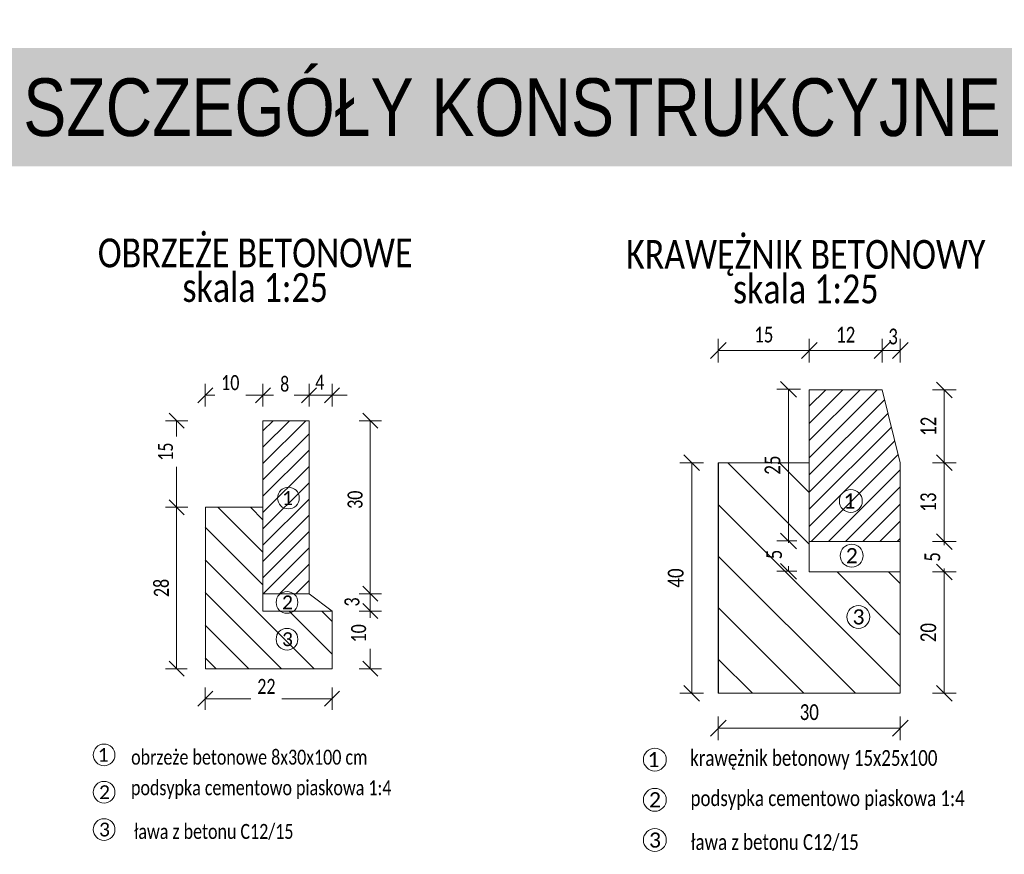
# Model space of a CAD drawing. Header units: metres. Extents: x 6585926 to 6586024.5, y 5545426.7 to 5545440.6.
# Tile 4 of 7: x 6585950.3 to 6585953.7, y 5545428.3 to 5545431.1. Entities that reach past the tile are written whole.
import ezdxf
from ezdxf.enums import TextEntityAlignment as Align

# ---------------------------------------------------------------- set-up
doc = ezdxf.new("R2010")
doc.units = ezdxf.units.M
doc.header["$MEASUREMENT"] = 0
doc.layers.get('Defpoints').update_dxf_attribs({"lineweight": 0})
for name, color, linetype, lineweight in [('A_ELEMENTY_ULIC', 7, 'Continuous', 13), ('A_OPISY', 7, 'Continuous', 0), ('A_OPISY_ELEMENTÓW_ULIC', 7, 'Continuous', 0), ('A_SZRAF', 252, 'Continuous', 0), ('A_WYMIARY NA SZCZEGÓŁACH', 7, 'Continuous', 0), ('D_PN_opisy', 7, 'Continuous', 0), ('D_wymiary', 7, 'Continuous', 30)]:
    doc.layers.add(name, color=color, linetype=linetype, lineweight=lineweight)
doc.styles.add('00_Opisy - wymiarowanie1-500', font='ARIALN.TTF', dxfattribs={"width": 0.8, "height": 0.1})
doc.styles.add('Przekroje Opisy_0', font='calibril.ttf', dxfattribs={"width": 0.769231})
doc.styles.add('Style-Calibri', font='calibri.ttf')
doc.styles.add('Style-Calibri Light', font='calibril.ttf')
doc.styles.add('Style-SIMPLEX8', font='calibril.ttf')
doc.dimstyles.new('Przekroje (1 50)', dxfattribs={"dimtxt": 0.13, "dimasz": 0.13, "dimexe": 0.0975, "dimexo": 0.0625, "dimgap": 0.065, "dimtad": 1, "dimzin": 0, "dimdsep": 46, "dimtxsty": 'Przekroje Opisy_0', "dimblk": 'OBLIQUE', "dimcen": 0, "dimclrd": 256, "dimclre": 256, "dimadec": 0, "dimazin": 0, "dimtfac": 1, "dimtmove": 1, "dimatfit": 3, "dimfxl": 0.0975, "dimfxlon": 1, "dimtolj": 1, "dimtzin": 0, "dimlwd": 0, "dimlwe": 0, "dimarcsym": 0})

# ---------------------------------------------------------------- blocks, each defined once
blk = doc.blocks.new('*U138')
at = {"layer": 'A_ELEMENTY_ULIC'}
for p, q in [((0, 0.09), (0.1, 0.09)), ((0.1, 0.09), (0.1, -0.19)), ((-0.08, -0.06), (-0.12, -0.09)), ((0, -0.06), (0, -0.09)), ((-0.12, -0.09), (0, -0.09)), ((-0.12, -0.09), (-0.12, -0.19)), ((-0.12, -0.19), (0.1, -0.19))]:
    blk.add_line(p, q, dxfattribs=at)
at = {"layer": 'A_ELEMENTY_ULIC', "extrusion": (0, 0, -1), "flags": 128}
blk.add_lwpolyline([(0, 0.24), (0.08, 0.24), (0.08, -0.06), (0, -0.06), (0, 0.24)], close=True, dxfattribs=at)
blk = doc.blocks.new('_Oblique')
at = {"color": 0, "linetype": 'ByBlock', "lineweight": -2}
blk.add_line((0.5, 0.5), (-0.5, -0.5), dxfattribs=at)
blk = doc.blocks.new('*D140')
at = {"layer": 'A_WYMIARY NA SZCZEGÓŁACH', "linetype": 'Continuous', "lineweight": 0}
for p, q in [((6585950.936, 5545428.8309), (6585950.936, 5545428.7529)), ((6585951.376, 5545428.8309), (6585951.376, 5545428.7529)), ((6585950.936, 5545428.7919), (6585951.0939, 5545428.7919)), ((6585951.376, 5545428.7919), (6585951.2018, 5545428.7919))]:
    blk.add_line(p, q, dxfattribs=at)
at = {"layer": 'Defpoints', "color": 0, "linetype": 'Continuous', "lineweight": 0}
for p in [(6585950.936, 5545428.9403), (6585951.376, 5545428.9403), (6585951.376, 5545428.7919)]:
    blk.add_point(p, dxfattribs=at)
at = {"layer": 'A_WYMIARY NA SZCZEGÓŁACH', "linetype": 'Continuous', "lineweight": 0, "xscale": 0.052, "yscale": 0.052, "zscale": 0.052, "rotation": 180}
blk.add_blockref('_Oblique', (6585950.936, 5545428.7919), dxfattribs=at)
at = {"layer": 'A_WYMIARY NA SZCZEGÓŁACH', "linetype": 'Continuous', "lineweight": 0, "xscale": 0.052, "yscale": 0.052, "zscale": 0.052}
blk.add_blockref('_Oblique', (6585951.376, 5545428.7919), dxfattribs=at)
at = {"layer": 'A_WYMIARY NA SZCZEGÓŁACH', "color": 0, "linetype": 'Continuous', "lineweight": 0, "insert": (6585951.1479, 5545428.8348), "char_height": 0.052, "attachment_point": 5, "style": 'Style-Calibri Light'}
blk.add_mtext('\\A1;\\H1x;\\W0.769231;22', dxfattribs=at)
blk = doc.blocks.new('*D179')
at = {"layer": 'A_WYMIARY NA SZCZEGÓŁACH', "linetype": 'Continuous', "lineweight": 0}
for p, q in [((6585950.8754, 5545429.7563), (6585950.7974, 5545429.7563)), ((6585950.8364, 5545429.7563), (6585950.8364, 5545429.7021)), ((6585950.8364, 5545429.4563), (6585950.8364, 5545429.5962)), ((6585950.8754, 5545429.4563), (6585950.7974, 5545429.4563))]:
    blk.add_line(p, q, dxfattribs=at)
at = {"layer": 'Defpoints', "color": 0, "linetype": 'Continuous', "lineweight": 0}
for p in [(6585951.136, 5545429.7563), (6585950.8364, 5545429.4563), (6585951.136, 5545429.4563)]:
    blk.add_point(p, dxfattribs=at)
at = {"layer": 'A_WYMIARY NA SZCZEGÓŁACH', "linetype": 'Continuous', "lineweight": 0, "xscale": 0.052, "yscale": 0.052, "zscale": 0.052}
for p, rotation in [((6585950.8364, 5545429.7563), 90), ((6585950.8364, 5545429.4563), 270)]:
    blk.add_blockref('_Oblique', p, dxfattribs=dict(at, rotation=rotation))
at = {"layer": 'A_WYMIARY NA SZCZEGÓŁACH', "color": 0, "linetype": 'Continuous', "lineweight": 0, "insert": (6585950.7981, 5545429.6492), "char_height": 0.052, "attachment_point": 5, "rotation": 90, "style": 'Style-Calibri Light'}
blk.add_mtext('\\A1;\\H1x;\\W0.769231;15', dxfattribs=at)
blk = doc.blocks.new('*D143')
at = {"layer": 'A_WYMIARY NA SZCZEGÓŁACH', "linetype": 'Continuous', "lineweight": 0}
for p, q in [((6585950.8754, 5545429.4563), (6585950.7974, 5545429.4563)), ((6585950.8364, 5545429.4563), (6585950.8364, 5545428.8963)), ((6585950.8735, 5545428.8963), (6585950.7974, 5545428.8963))]:
    blk.add_line(p, q, dxfattribs=at)
at = {"layer": 'Defpoints', "color": 0, "linetype": 'Continuous', "lineweight": 0}
for p in [(6585951.136, 5545429.4563), (6585950.8364, 5545428.8963), (6585950.936, 5545428.8963)]:
    blk.add_point(p, dxfattribs=at)
at = {"layer": 'A_WYMIARY NA SZCZEGÓŁACH', "linetype": 'Continuous', "lineweight": 0, "xscale": 0.052, "yscale": 0.052, "zscale": 0.052}
for p, rotation in [((6585950.8364, 5545429.4563), 90), ((6585950.8364, 5545428.8963), 270)]:
    blk.add_blockref('_Oblique', p, dxfattribs=dict(at, rotation=rotation))
at = {"layer": 'A_WYMIARY NA SZCZEGÓŁACH', "color": 0, "linetype": 'Continuous', "lineweight": 0, "insert": (6585950.7839, 5545429.1763), "char_height": 0.052, "attachment_point": 5, "rotation": 90, "style": 'Style-Calibri Light'}
blk.add_mtext('\\A1;\\H1x;\\W0.769231;28', dxfattribs=at)
blk = doc.blocks.new('*D180')
at = {"layer": 'A_WYMIARY NA SZCZEGÓŁACH', "linetype": 'Continuous', "lineweight": 0}
for p, q in [((6585951.4692, 5545429.7563), (6585951.5472, 5545429.7563)), ((6585951.5082, 5545429.7563), (6585951.5082, 5545429.1563)), ((6585951.4692, 5545429.1563), (6585951.5472, 5545429.1563))]:
    blk.add_line(p, q, dxfattribs=at)
at = {"layer": 'Defpoints', "color": 0, "linetype": 'Continuous', "lineweight": 0}
for p in [(6585951.296, 5545429.7563), (6585951.296, 5545429.1563), (6585951.5082, 5545429.1563)]:
    blk.add_point(p, dxfattribs=at)
at = {"layer": 'A_WYMIARY NA SZCZEGÓŁACH', "linetype": 'Continuous', "lineweight": 0, "xscale": 0.052, "yscale": 0.052, "zscale": 0.052}
for p, rotation in [((6585951.5082, 5545429.7563), 90), ((6585951.5082, 5545429.1563), 270)]:
    blk.add_blockref('_Oblique', p, dxfattribs=dict(at, rotation=rotation))
at = {"layer": 'A_WYMIARY NA SZCZEGÓŁACH', "color": 0, "linetype": 'Continuous', "lineweight": 0, "insert": (6585951.4557, 5545429.4824), "char_height": 0.052, "attachment_point": 5, "rotation": 90, "style": 'Style-Calibri Light'}
blk.add_mtext('\\A1;\\H1x;\\W0.769231;30', dxfattribs=at)
blk = doc.blocks.new('*D181')
at = {"layer": 'A_WYMIARY NA SZCZEGÓŁACH', "linetype": 'Continuous', "lineweight": 0}
for p, q in [((6585951.4692, 5545429.1563), (6585951.5472, 5545429.1563)), ((6585951.5082, 5545429.1563), (6585951.5082, 5545429.0963)), ((6585951.4692, 5545429.0963), (6585951.5472, 5545429.0963))]:
    blk.add_line(p, q, dxfattribs=at)
at = {"layer": 'Defpoints', "color": 0, "linetype": 'Continuous', "lineweight": 0}
for p in [(6585951.296, 5545429.1563), (6585951.376, 5545429.0963), (6585951.5082, 5545429.0963)]:
    blk.add_point(p, dxfattribs=at)
at = {"layer": 'A_WYMIARY NA SZCZEGÓŁACH', "linetype": 'Continuous', "lineweight": 0, "xscale": 0.052, "yscale": 0.052, "zscale": 0.052}
for p, rotation in [((6585951.5082, 5545429.1563), 90), ((6585951.5082, 5545429.0963), 270)]:
    blk.add_blockref('_Oblique', p, dxfattribs=dict(at, rotation=rotation))
at = {"layer": 'A_WYMIARY NA SZCZEGÓŁACH', "color": 0, "linetype": 'Continuous', "lineweight": 0, "insert": (6585951.4449, 5545429.1277), "char_height": 0.052, "attachment_point": 5, "rotation": 90, "style": 'Style-Calibri Light'}
blk.add_mtext('\\A1;\\H1x;\\W0.769231;3', dxfattribs=at)
blk = doc.blocks.new('*D149')
at = {"layer": 'A_WYMIARY NA SZCZEGÓŁACH', "linetype": 'Continuous', "lineweight": 0}
for p, q in [((6585951.4692, 5545429.0963), (6585951.5472, 5545429.0963)), ((6585951.5082, 5545429.0963), (6585951.5082, 5545429.0728)), ((6585951.5082, 5545428.8963), (6585951.5082, 5545428.9651)), ((6585951.4692, 5545428.8963), (6585951.5472, 5545428.8963))]:
    blk.add_line(p, q, dxfattribs=at)
at = {"layer": 'Defpoints', "color": 0, "linetype": 'Continuous', "lineweight": 0}
for p in [(6585951.376, 5545429.0963), (6585951.376, 5545428.8963), (6585951.5082, 5545428.8963)]:
    blk.add_point(p, dxfattribs=at)
at = {"layer": 'A_WYMIARY NA SZCZEGÓŁACH', "linetype": 'Continuous', "lineweight": 0, "xscale": 0.052, "yscale": 0.052, "zscale": 0.052}
for p, rotation in [((6585951.5082, 5545429.0963), 90), ((6585951.5082, 5545428.8963), 270)]:
    blk.add_blockref('_Oblique', p, dxfattribs=dict(at, rotation=rotation))
at = {"layer": 'A_WYMIARY NA SZCZEGÓŁACH', "color": 0, "linetype": 'Continuous', "lineweight": 0, "insert": (6585951.4679, 5545429.0189), "char_height": 0.052, "attachment_point": 5, "rotation": 90, "style": 'Style-Calibri Light'}
blk.add_mtext('\\A1;\\H1x;\\W0.769231;10', dxfattribs=at)
blk = doc.blocks.new('*D154')
at = {"layer": 'A_WYMIARY NA SZCZEGÓŁACH', "linetype": 'Continuous', "lineweight": 0}
for p, q in [((6585950.936, 5545429.806), (6585950.936, 5545429.884)), ((6585951.136, 5545429.806), (6585951.136, 5545429.884)), ((6585950.936, 5545429.845), (6585950.9689, 5545429.845)), ((6585951.136, 5545429.845), (6585951.0765, 5545429.845))]:
    blk.add_line(p, q, dxfattribs=at)
at = {"layer": 'Defpoints', "color": 0, "linetype": 'Continuous', "lineweight": 0}
for p in [(6585951.136, 5545429.845), (6585951.136, 5545429.4963), (6585950.936, 5545429.4563)]:
    blk.add_point(p, dxfattribs=at)
at = {"layer": 'A_WYMIARY NA SZCZEGÓŁACH', "linetype": 'Continuous', "lineweight": 0, "xscale": 0.052, "yscale": 0.052, "zscale": 0.052, "rotation": 180}
blk.add_blockref('_Oblique', (6585950.936, 5545429.845), dxfattribs=at)
at = {"layer": 'A_WYMIARY NA SZCZEGÓŁACH', "linetype": 'Continuous', "lineweight": 0, "xscale": 0.052, "yscale": 0.052, "zscale": 0.052}
blk.add_blockref('_Oblique', (6585951.136, 5545429.845), dxfattribs=at)
at = {"layer": 'A_WYMIARY NA SZCZEGÓŁACH', "color": 0, "linetype": 'Continuous', "lineweight": 0, "insert": (6585951.0227, 5545429.8885), "char_height": 0.052, "attachment_point": 5, "style": 'Style-Calibri Light'}
blk.add_mtext('\\A1;\\H1x;\\W0.769231;10', dxfattribs=at)
blk = doc.blocks.new('*D182')
at = {"layer": 'A_WYMIARY NA SZCZEGÓŁACH', "linetype": 'Continuous', "lineweight": 0}
for p, q in [((6585951.136, 5545429.806), (6585951.136, 5545429.884)), ((6585951.296, 5545429.8188), (6585951.296, 5545429.884)), ((6585951.136, 5545429.845), (6585951.1723, 5545429.845)), ((6585951.296, 5545429.845), (6585951.2504, 5545429.845))]:
    blk.add_line(p, q, dxfattribs=at)
at = {"layer": 'Defpoints', "color": 0, "linetype": 'Continuous', "lineweight": 0}
for p in [(6585951.296, 5545429.845), (6585951.296, 5545429.7563), (6585951.136, 5545429.4963)]:
    blk.add_point(p, dxfattribs=at)
at = {"layer": 'A_WYMIARY NA SZCZEGÓŁACH', "linetype": 'Continuous', "lineweight": 0, "xscale": 0.052, "yscale": 0.052, "zscale": 0.052, "rotation": 180}
blk.add_blockref('_Oblique', (6585951.136, 5545429.845), dxfattribs=at)
at = {"layer": 'A_WYMIARY NA SZCZEGÓŁACH', "linetype": 'Continuous', "lineweight": 0, "xscale": 0.052, "yscale": 0.052, "zscale": 0.052}
blk.add_blockref('_Oblique', (6585951.296, 5545429.845), dxfattribs=at)
at = {"layer": 'A_WYMIARY NA SZCZEGÓŁACH', "color": 0, "linetype": 'Continuous', "lineweight": 0, "insert": (6585951.2114, 5545429.8832), "char_height": 0.052, "attachment_point": 5, "style": 'Style-Calibri Light'}
blk.add_mtext('\\A1;\\H1x;\\W0.769231;8', dxfattribs=at)
blk = doc.blocks.new('*D156')
at = {"layer": 'A_WYMIARY NA SZCZEGÓŁACH', "linetype": 'Continuous', "lineweight": 0}
for p, q in [((6585951.296, 5545429.806), (6585951.296, 5545429.884)), ((6585951.376, 5545429.806), (6585951.376, 5545429.884)), ((6585951.296, 5545429.845), (6585951.244, 5545429.845)), ((6585951.296, 5545429.845), (6585951.376, 5545429.845)), ((6585951.376, 5545429.845), (6585951.428, 5545429.845))]:
    blk.add_line(p, q, dxfattribs=at)
at = {"layer": 'Defpoints', "color": 0, "linetype": 'Continuous', "lineweight": 0}
for p in [(6585951.376, 5545429.845), (6585951.296, 5545429.1163), (6585951.376, 5545429.0563)]:
    blk.add_point(p, dxfattribs=at)
at = {"layer": 'A_WYMIARY NA SZCZEGÓŁACH', "linetype": 'Continuous', "lineweight": 0, "xscale": 0.052, "yscale": 0.052, "zscale": 0.052}
blk.add_blockref('_Oblique', (6585951.296, 5545429.845), dxfattribs=at)
at = {"layer": 'A_WYMIARY NA SZCZEGÓŁACH', "linetype": 'Continuous', "lineweight": 0, "xscale": 0.052, "yscale": 0.052, "zscale": 0.052, "rotation": 180}
blk.add_blockref('_Oblique', (6585951.376, 5545429.845), dxfattribs=at)
at = {"layer": 'A_WYMIARY NA SZCZEGÓŁACH', "color": 0, "linetype": 'Continuous', "lineweight": 0, "insert": (6585951.333, 5545429.8901), "char_height": 0.052, "attachment_point": 5, "style": 'Style-Calibri Light'}
blk.add_mtext('\\A1;\\H1x;\\W0.769231;4', dxfattribs=at)
blk = doc.blocks.new('*D158')
at = {"layer": 'D_wymiary', "lineweight": 0}
for p, q in [((6585953.031, 5545429.959), (6585953.031, 5545430.0411)), ((6585953.2836, 5545429.959), (6585953.2836, 5545430.0411)), ((6585953.2836, 5545430.0001), (6585953.031, 5545430.0001))]:
    blk.add_line(p, q, dxfattribs=at)
at = {"layer": 'Defpoints', "color": 0, "lineweight": 0}
for p in [(6585953.031, 5545430.0001), (6585953.031, 5545429.8635), (6585953.2836, 5545429.8635)]:
    blk.add_point(p, dxfattribs=at)
at = {"layer": 'D_wymiary', "lineweight": 0, "xscale": 0.0547368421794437, "yscale": 0.0547368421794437, "zscale": 0.0547368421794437, "rotation": 180}
blk.add_blockref('_Oblique', (6585953.031, 5545430.0001), dxfattribs=at)
at = {"layer": 'D_wymiary', "lineweight": 0, "xscale": 0.0547368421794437, "yscale": 0.0547368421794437, "zscale": 0.0547368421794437}
blk.add_blockref('_Oblique', (6585953.2836, 5545430.0001), dxfattribs=at)
at = {"layer": 'D_wymiary', "color": 0, "lineweight": 0, "insert": (6585953.1573, 5545430.055), "char_height": 0.054737, "attachment_point": 5, "style": 'Przekroje Opisy_0'}
blk.add_mtext('\\A1;\\H1x;\\W0.769231;12', dxfattribs=at)
blk = doc.blocks.new('*D160')
at = {"layer": 'D_wymiary', "lineweight": 0}
for p, q in [((6585953.2836, 5545429.959), (6585953.2836, 5545430.0411)), ((6585953.3468, 5545429.959), (6585953.3468, 5545430.0411)), ((6585953.2836, 5545430.0001), (6585953.3468, 5545430.0001))]:
    blk.add_line(p, q, dxfattribs=at)
at = {"layer": 'Defpoints', "color": 0, "lineweight": 0}
for p in [(6585953.3468, 5545430.0001), (6585953.2836, 5545429.8635), (6585953.3468, 5545429.8635)]:
    blk.add_point(p, dxfattribs=at)
at = {"layer": 'D_wymiary', "lineweight": 0, "xscale": 0.0547368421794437, "yscale": 0.0547368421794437, "zscale": 0.0547368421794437, "rotation": 180}
blk.add_blockref('_Oblique', (6585953.2836, 5545430.0001), dxfattribs=at)
at = {"layer": 'D_wymiary', "lineweight": 0, "xscale": 0.0547368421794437, "yscale": 0.0547368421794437, "zscale": 0.0547368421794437}
blk.add_blockref('_Oblique', (6585953.3468, 5545430.0001), dxfattribs=at)
at = {"layer": 'D_wymiary', "color": 0, "lineweight": 0, "insert": (6585953.3216, 5545430.0485), "char_height": 0.054737, "attachment_point": 5, "style": 'Przekroje Opisy_0'}
blk.add_mtext('\\A1;\\H1x;\\W0.769231;3', dxfattribs=at)
blk = doc.blocks.new('*D162')
at = {"layer": 'D_wymiary', "lineweight": 0}
for p, q in [((6585953.4582, 5545429.8635), (6585953.5403, 5545429.8635)), ((6585953.4993, 5545429.6109), (6585953.4993, 5545429.8635)), ((6585953.4582, 5545429.6109), (6585953.5403, 5545429.6109))]:
    blk.add_line(p, q, dxfattribs=at)
at = {"layer": 'Defpoints', "color": 0, "lineweight": 0}
for p in [(6585953.3468, 5545429.8635), (6585953.4993, 5545429.8635), (6585953.3468, 5545429.6109)]:
    blk.add_point(p, dxfattribs=at)
at = {"layer": 'D_wymiary', "lineweight": 0, "xscale": 0.0547368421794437, "yscale": 0.0547368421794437, "zscale": 0.0547368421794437}
for p, rotation in [((6585953.4993, 5545429.8635), 90), ((6585953.4993, 5545429.6109), 270)]:
    blk.add_blockref('_Oblique', p, dxfattribs=dict(at, rotation=rotation))
at = {"layer": 'D_wymiary', "color": 0, "lineweight": 0, "insert": (6585953.4443, 5545429.7372), "char_height": 0.054737, "attachment_point": 5, "rotation": 90, "style": 'Przekroje Opisy_0'}
blk.add_mtext('\\A1;\\H1x;\\W0.769231;12', dxfattribs=at)
blk = doc.blocks.new('*D164')
at = {"layer": 'D_wymiary', "lineweight": 0}
for p, q in [((6585953.4582, 5545429.3372), (6585953.5403, 5545429.3372)), ((6585953.4993, 5545429.3372), (6585953.4993, 5545429.3243)), ((6585953.4993, 5545429.232), (6585953.4993, 5545429.2437)), ((6585953.4582, 5545429.232), (6585953.5403, 5545429.232))]:
    blk.add_line(p, q, dxfattribs=at)
at = {"layer": 'Defpoints', "color": 0, "lineweight": 0}
for p in [(6585953.3468, 5545429.3372), (6585953.3468, 5545429.232), (6585953.4993, 5545429.232)]:
    blk.add_point(p, dxfattribs=at)
at = {"layer": 'D_wymiary', "lineweight": 0, "xscale": 0.0547368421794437, "yscale": 0.0547368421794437, "zscale": 0.0547368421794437}
for p, rotation in [((6585953.4993, 5545429.3372), 90), ((6585953.4993, 5545429.232), 270)]:
    blk.add_blockref('_Oblique', p, dxfattribs=dict(at, rotation=rotation))
at = {"layer": 'D_wymiary', "color": 0, "lineweight": 0, "insert": (6585953.4581, 5545429.284), "char_height": 0.054737, "attachment_point": 5, "rotation": 90, "style": 'Przekroje Opisy_0'}
blk.add_mtext('\\A1;\\H1x;\\W0.769231;5', dxfattribs=at)
blk = doc.blocks.new('*D166')
at = {"layer": 'D_wymiary', "lineweight": 0}
for p, q in [((6585952.6642, 5545429.6109), (6585952.5821, 5545429.6109)), ((6585952.6231, 5545429.6109), (6585952.6231, 5545428.8109)), ((6585952.6642, 5545428.8109), (6585952.5821, 5545428.8109))]:
    blk.add_line(p, q, dxfattribs=at)
at = {"layer": 'Defpoints', "color": 0, "lineweight": 0}
for p in [(6585952.7901, 5545429.6109), (6585952.6231, 5545428.8109), (6585952.7901, 5545428.8109)]:
    blk.add_point(p, dxfattribs=at)
at = {"layer": 'D_wymiary', "lineweight": 0, "xscale": 0.0547368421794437, "yscale": 0.0547368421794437, "zscale": 0.0547368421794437}
for p, rotation in [((6585952.6231, 5545429.6109), 90), ((6585952.6231, 5545428.8109), 270)]:
    blk.add_blockref('_Oblique', p, dxfattribs=dict(at, rotation=rotation))
at = {"layer": 'D_wymiary', "color": 0, "lineweight": 0, "insert": (6585952.5678, 5545429.2109), "char_height": 0.054737, "attachment_point": 5, "rotation": 90, "style": 'Przekroje Opisy_0'}
blk.add_mtext('\\A1;\\H1x;\\W0.769231;40', dxfattribs=at)
blk = doc.blocks.new('*D168')
at = {"layer": 'D_wymiary', "lineweight": 0}
for p, q in [((6585952.9884, 5545429.3394), (6585952.9179, 5545429.3394)), ((6585952.959, 5545429.3394), (6585952.959, 5545429.3326)), ((6585952.959, 5545429.2341), (6585952.959, 5545429.2519)), ((6585952.9884, 5545429.2341), (6585952.9179, 5545429.2341))]:
    blk.add_line(p, q, dxfattribs=at)
at = {"layer": 'Defpoints', "color": 0, "lineweight": 0}
for p in [(6585952.959, 5545429.3394), (6585953.0509, 5545429.3394), (6585953.0509, 5545429.2341)]:
    blk.add_point(p, dxfattribs=at)
at = {"layer": 'D_wymiary', "lineweight": 0, "xscale": 0.0547368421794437, "yscale": 0.0547368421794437, "zscale": 0.0547368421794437}
for p, rotation in [((6585952.959, 5545429.3394), 90), ((6585952.959, 5545429.2341), 270)]:
    blk.add_blockref('_Oblique', p, dxfattribs=dict(at, rotation=rotation))
at = {"layer": 'D_wymiary', "color": 0, "lineweight": 0, "insert": (6585952.9093, 5545429.2923), "char_height": 0.054737, "attachment_point": 5, "rotation": 90, "style": 'Przekroje Opisy_0'}
blk.add_mtext('\\A1;\\H1x;\\W0.769231;5', dxfattribs=at)
blk = doc.blocks.new('*D170')
at = {"layer": 'D_wymiary', "lineweight": 0}
for p, q in [((6585952.7152, 5545429.959), (6585952.7152, 5545430.0411)), ((6585953.031, 5545429.959), (6585953.031, 5545430.0411)), ((6585953.031, 5545430.0001), (6585952.7152, 5545430.0001))]:
    blk.add_line(p, q, dxfattribs=at)
at = {"layer": 'Defpoints', "color": 0, "lineweight": 0}
for p in [(6585952.7152, 5545430.0001), (6585952.7152, 5545429.6109), (6585953.031, 5545429.6109)]:
    blk.add_point(p, dxfattribs=at)
at = {"layer": 'D_wymiary', "lineweight": 0, "xscale": 0.0547368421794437, "yscale": 0.0547368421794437, "zscale": 0.0547368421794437, "rotation": 180}
blk.add_blockref('_Oblique', (6585952.7152, 5545430.0001), dxfattribs=at)
at = {"layer": 'D_wymiary', "lineweight": 0, "xscale": 0.0547368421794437, "yscale": 0.0547368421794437, "zscale": 0.0547368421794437}
blk.add_blockref('_Oblique', (6585953.031, 5545430.0001), dxfattribs=at)
at = {"layer": 'D_wymiary', "color": 0, "lineweight": 0, "insert": (6585952.8731, 5545430.0552), "char_height": 0.054737, "attachment_point": 5, "style": 'Przekroje Opisy_0'}
blk.add_mtext('\\A1;\\H1x;\\W0.769231;15', dxfattribs=at)
blk = doc.blocks.new('*D172')
at = {"layer": 'D_wymiary', "lineweight": 0}
for p, q in [((6585952.7152, 5545428.7308), (6585952.7152, 5545428.6487)), ((6585953.3468, 5545428.7308), (6585953.3468, 5545428.6487)), ((6585953.3468, 5545428.6897), (6585952.7152, 5545428.6897))]:
    blk.add_line(p, q, dxfattribs=at)
at = {"layer": 'Defpoints', "color": 0, "lineweight": 0}
for p in [(6585953.3468, 5545428.853), (6585952.7152, 5545428.8109), (6585952.7152, 5545428.6897)]:
    blk.add_point(p, dxfattribs=at)
at = {"layer": 'D_wymiary', "lineweight": 0, "xscale": 0.0547368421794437, "yscale": 0.0547368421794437, "zscale": 0.0547368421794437, "rotation": 180}
blk.add_blockref('_Oblique', (6585952.7152, 5545428.6897), dxfattribs=at)
at = {"layer": 'D_wymiary', "lineweight": 0, "xscale": 0.0547368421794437, "yscale": 0.0547368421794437, "zscale": 0.0547368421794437}
blk.add_blockref('_Oblique', (6585953.3468, 5545428.6897), dxfattribs=at)
at = {"layer": 'D_wymiary', "color": 0, "lineweight": 0, "insert": (6585953.031, 5545428.7451), "char_height": 0.054737, "attachment_point": 5, "style": 'Przekroje Opisy_0'}
blk.add_mtext('\\A1;\\H1x;\\W0.769231;30', dxfattribs=at)
blk = doc.blocks.new('*D174')
at = {"layer": 'D_wymiary', "lineweight": 0}
for p, q in [((6585953.4582, 5545429.6109), (6585953.5403, 5545429.6109)), ((6585953.4993, 5545429.6109), (6585953.4993, 5545429.3372)), ((6585953.4582, 5545429.3372), (6585953.5403, 5545429.3372))]:
    blk.add_line(p, q, dxfattribs=at)
at = {"layer": 'Defpoints', "color": 0, "lineweight": 0}
for p in [(6585953.3468, 5545429.6109), (6585953.3468, 5545429.3372), (6585953.4993, 5545429.3372)]:
    blk.add_point(p, dxfattribs=at)
at = {"layer": 'D_wymiary', "lineweight": 0, "xscale": 0.0547368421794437, "yscale": 0.0547368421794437, "zscale": 0.0547368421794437}
for p, rotation in [((6585953.4993, 5545429.6109), 90), ((6585953.4993, 5545429.3372), 270)]:
    blk.add_blockref('_Oblique', p, dxfattribs=dict(at, rotation=rotation))
at = {"layer": 'D_wymiary', "color": 0, "lineweight": 0, "insert": (6585953.444, 5545429.4741), "char_height": 0.054737, "attachment_point": 5, "rotation": 90, "style": 'Przekroje Opisy_0'}
blk.add_mtext('\\A1;\\H1x;\\W0.769231;13', dxfattribs=at)
blk = doc.blocks.new('*D176')
at = {"layer": 'D_wymiary', "lineweight": 0}
for p, q in [((6585953.4582, 5545429.232), (6585953.5403, 5545429.232)), ((6585953.4993, 5545429.232), (6585953.4993, 5545428.8109)), ((6585953.4582, 5545428.8109), (6585953.5403, 5545428.8109))]:
    blk.add_line(p, q, dxfattribs=at)
at = {"layer": 'Defpoints', "color": 0, "lineweight": 0}
for p in [(6585953.3468, 5545429.232), (6585953.3468, 5545428.8109), (6585953.4993, 5545428.8109)]:
    blk.add_point(p, dxfattribs=at)
at = {"layer": 'D_wymiary', "lineweight": 0, "xscale": 0.0547368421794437, "yscale": 0.0547368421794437, "zscale": 0.0547368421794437}
for p, rotation in [((6585953.4993, 5545429.232), 90), ((6585953.4993, 5545428.8109), 270)]:
    blk.add_blockref('_Oblique', p, dxfattribs=dict(at, rotation=rotation))
at = {"layer": 'D_wymiary', "color": 0, "lineweight": 0, "insert": (6585953.444, 5545429.0214), "char_height": 0.054737, "attachment_point": 5, "rotation": 90, "style": 'Przekroje Opisy_0'}
blk.add_mtext('\\A1;\\H1x;\\W0.769231;20', dxfattribs=at)
blk = doc.blocks.new('*D178')
at = {"layer": 'D_wymiary', "lineweight": 0}
for p, q in [((6585953, 5545429.8657), (6585952.9179, 5545429.8657)), ((6585952.959, 5545429.3394), (6585952.959, 5545429.8657)), ((6585952.9884, 5545429.3394), (6585952.9179, 5545429.3394))]:
    blk.add_line(p, q, dxfattribs=at)
at = {"layer": 'Defpoints', "color": 0, "lineweight": 0}
for p in [(6585952.959, 5545429.8657), (6585953.0708, 5545429.8657), (6585953.0509, 5545429.3394)]:
    blk.add_point(p, dxfattribs=at)
at = {"layer": 'D_wymiary', "lineweight": 0, "xscale": 0.0547368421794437, "yscale": 0.0547368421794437, "zscale": 0.0547368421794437}
for p, rotation in [((6585952.959, 5545429.8657), 90), ((6585952.959, 5545429.3394), 270)]:
    blk.add_blockref('_Oblique', p, dxfattribs=dict(at, rotation=rotation))
at = {"layer": 'D_wymiary', "color": 0, "lineweight": 0, "insert": (6585952.9036, 5545429.6026), "char_height": 0.054737, "attachment_point": 5, "rotation": 90, "style": 'Przekroje Opisy_0'}
blk.add_mtext('\\A1;\\H1x;\\W0.769231;25', dxfattribs=at)

msp = doc.modelspace()

# ---------------------------------------------------------------- hatches: boundary and pattern name
at = {"layer": 'A_SZRAF', "ltscale": 0.421053}
h = msp.add_hatch(dxfattribs=at)
h.set_pattern_fill('HATCH', color=256, style=0, pattern_type=2)
h.set_pattern_definition([(45, (6585953.07868, 5545429.7351), (-0.029773, 0.029773), [])])
h.paths.add_polyline_path([(6585953.031, 5545429.3372), (6585953.3468, 5545429.3372), (6585953.3468, 5545429.6109), (6585953.2836, 5545429.8635), (6585953.031, 5545429.8635), (6585953.031, 5545429.6109)])
at = {"layer": 'A_SZRAF'}
h = msp.add_hatch(dxfattribs=at)
h.set_pattern_fill('HATCH', color=256, style=0, pattern_type=2)
h.set_pattern_definition([(45, (6585951.23057, 5545429.53267), (-0.0282843, 0.0282843), [])])
h.paths.add_polyline_path([(6585951.136, 5545429.1563), (6585951.296, 5545429.1563), (6585951.296, 5545429.7563), (6585951.136, 5545429.7563)])
at = {"layer": 'A_SZRAF', "ltscale": 0.421053}
h = msp.add_hatch(dxfattribs=at)
h.set_pattern_fill('HATCH', color=256, style=0, pattern_type=2)
h.set_pattern_definition([(315, (6585952.97714, 5545429.20355), (0.08932, 0.08932), [])])
h.paths.add_polyline_path([(6585953.031, 5545429.6109), (6585952.7152, 5545429.6109), (6585952.7152, 5545428.8109), (6585953.3468, 5545428.8109), (6585953.3464, 5545429.232), (6585953.0916, 5545429.232), (6585953.031, 5545429.232)])
at = {"layer": 'A_SZRAF'}
h = msp.add_hatch(dxfattribs=at)
h.set_pattern_fill('HATCH', color=256, style=0, pattern_type=2)
h.set_pattern_definition([(315, (6585951.163546, 5545428.933014), (0.056569, 0.056569), [])])
h.paths.add_polyline_path([(6585951.136, 5545429.4563), (6585950.936, 5545429.4563), (6585950.936, 5545428.8963), (6585951.376, 5545428.8963), (6585951.376, 5545429.0963), (6585951.136, 5545429.0963), (6585951.136, 5545429.1563)])

# ---------------------------------------------------------------- linework, layer by layer
at = {"layer": 'A_ELEMENTY_ULIC'}
for p, q in [((6585953.031, 5545429.6109), (6585952.7152, 5545429.6109)), ((6585953.031, 5545429.3372), (6585953.3468, 5545429.3372))]:
    msp.add_line(p, q, dxfattribs=at)
at = {"layer": 'A_ELEMENTY_ULIC', "flags": 128}
for points in [[(6585953.031, 5545429.8635), (6585953.2836, 5545429.8635)], [(6585953.031, 5545429.8635), (6585953.031, 5545429.232), (6585953.3468, 5545429.232), (6585953.3468, 5545429.6109)], [(6585953.3468, 5545429.6109), (6585953.2836, 5545429.8635)], [(6585953.3468, 5545429.232), (6585953.3468, 5545428.8109), (6585952.7152, 5545428.8109), (6585952.7152, 5545429.6109)], [(6585953.031, 5545429.3372), (6585953.031, 5545429.232), (6585953.3468, 5545429.232), (6585953.3468, 5545429.3372)]]:
    msp.add_lwpolyline(points, dxfattribs=at)
at = {"layer": 'A_OPISY'}
for centre in [(6585953.175, 5545429.4779), (6585953.1783, 5545429.2883), (6585953.2014, 5545429.0759)]:
    msp.add_circle(centre, 0.0397, dxfattribs=at)
at = {"layer": 'A_OPISY_ELEMENTÓW_ULIC'}
for centre, radius in [((6585951.2242, 5545429.4884), 0.0377), ((6585951.2194, 5545429.1262), 0.0377), ((6585951.2194, 5545428.9985), 0.0377), ((6585950.5847, 5545428.5971), 0.0377), ((6585952.4954, 5545428.5809), 0.0397), ((6585950.5847, 5545428.4676), 0.0377), ((6585952.4954, 5545428.4413), 0.0397), ((6585950.5847, 5545428.3381), 0.0377), ((6585952.4954, 5545428.3016), 0.0397)]:
    msp.add_circle(centre, radius, dxfattribs=at)
at = {"layer": 'A_SZRAF', "ltscale": 0.421053, "flags": 128}
for points in [[(6585953.031, 5545429.3372), (6585953.3468, 5545429.3372), (6585953.3468, 5545429.6109), (6585953.2836, 5545429.8635), (6585953.031, 5545429.8635), (6585953.031, 5545429.6109), (6585953.031, 5545429.3372)], [(6585953.031, 5545429.6109), (6585952.7152, 5545429.6109), (6585952.7152, 5545428.8109), (6585953.3468, 5545428.8109), (6585953.3464, 5545429.232), (6585953.0916, 5545429.232), (6585953.031, 5545429.232), (6585953.031, 5545429.6109)]]:
    msp.add_lwpolyline(points, close=True, dxfattribs=at)
at = {"layer": 'D_wymiary'}
msp.add_line((6585952.7152, 5545429.6109), (6585952.7152, 5545428.8109), dxfattribs=at)

# ---------------------------------------------------------------- block references
at = {"layer": 'A_ELEMENTY_ULIC', "extrusion": (0, 0, -1), "xscale": 2, "yscale": 2, "zscale": 2}
msp.add_blockref('*U138', (-6585951.1361, 5545429.2763), dxfattribs=at)

# ---------------------------------------------------------------- texts
at = {"layer": 'A_OPISY', "style": 'Style-Calibri'}
for s, p in [('1', (6585953.1496, 5545429.4779)), ('2', (6585953.1578, 5545429.2883)), ('3', (6585953.181, 5545429.0759))]:
    msp.add_text(s, height=0.0526, dxfattribs=at).set_placement(p, align=Align.MIDDLE_LEFT)
at = {"layer": 'A_OPISY', "char_height": 0.1, "attachment_point": 5, "line_spacing_factor": 0.72, "style": 'Style-SIMPLEX8'}
for s, insert in [('\\H1x;\\W0.8;OBRZEŻE BETONOWE\\Pskala 1:25', (6585951.109, 5545430.2781)), ('\\H1x;\\W0.8;KRAWĘŻNIK BETONOWY\\Pskala 1:25', (6585953.0188, 5545430.273))]:
    msp.add_mtext(s, dxfattribs=dict(at, insert=insert))
at = {"layer": 'A_OPISY_ELEMENTÓW_ULIC', "style": 'Style-Calibri'}
for s, p in [('1', (6585951.221, 5545429.4884)), ('2', (6585951.2211, 5545429.1262)), ('3', (6585951.2211, 5545428.9985)), ('1', (6585950.5816, 5545428.5971)), ('2', (6585950.5863, 5545428.4676)), ('3', (6585950.5863, 5545428.3381))]:
    msp.add_text(s, height=0.048, dxfattribs=at).set_placement(p, align=Align.MIDDLE_CENTER)
for s, p in [('1', (6585952.47, 5545428.5809)), ('2', (6585952.475, 5545428.4413)), ('3', (6585952.4751, 5545428.3016))]:
    msp.add_text(s, height=0.0526, dxfattribs=at).set_placement(p, align=Align.MIDDLE_LEFT)
at = {"layer": 'A_OPISY_ELEMENTÓW_ULIC', "attachment_point": 5, "line_spacing_factor": 0.6, "style": 'Style-Calibri Light'}
for s, insert, char_height in [('\\H1x;\\W0.769231;obrzeże betonowe 8x30x100 cm^J', (6585951.0885, 5545428.5889), 0.052), ('\\H1x;\\W0.769231;ława z betonu C12/15', (6585950.965, 5545428.3298), 0.052), ('\\H1x;\\W0.769231;ława z betonu C12/15^J', (6585952.9113, 5545428.2929), 0.054737)]:
    msp.add_mtext(s, dxfattribs=dict(at, insert=insert, char_height=char_height))
at = {"layer": 'A_OPISY_ELEMENTÓW_ULIC', "attachment_point": 5, "style": 'Style-Calibri Light'}
for s, insert, char_height in [('\\H1x;\\W0.769231;krawężnik betonowy 15x25x100 ^J ^J', (6585953.0466, 5545428.534), 0.054737), ('\\H1x;\\W0.769231;podsypka cementowo piaskowa 1:4\\P ', (6585951.13, 5545428.4334), 0.052), ('\\H1x;\\W0.769231;podsypka cementowo piaskowa 1:4^J ^J', (6585953.0946, 5545428.3944), 0.054737)]:
    msp.add_mtext(s, dxfattribs=dict(at, insert=insert, char_height=char_height))
at = {"layer": 'D_PN_opisy', "color": 250, "insert": (6585951.9998, 5545430.843), "char_height": 0.2, "attachment_point": 5, "rotation": 0, "line_spacing_factor": 0.6, "style": '00_Opisy - wymiarowanie1-500', "bg_fill": 1, "box_fill_scale": 1.525, "bg_fill_color": 256, "bg_fill_true_color": 15790320, "bg_fill_transparency": 4915268}
msp.add_mtext('\\f@Arial Unicode MS|b0|i0|c238238|p39;SZCZEGÓŁY KONSTRUKCYJNE', dxfattribs=at)

# ---------------------------------------------------------------- dimensions: what is measured, and where the dimension line sits
at = {"layer": 'A_WYMIARY NA SZCZEGÓŁACH', "linetype": 'Continuous', "lineweight": 0}
for base, p1, p2, text, override, picture, middle in [((6585951.136, 5545429.845), (6585950.936, 5545429.4563), (6585951.136, 5545429.4963), '\\H1x;\\W0.769231;10', {"dimtxt": 0.052, "dimasz": 0.052, "dimexe": 0.039, "dimgap": 0.026, "dimtad": 0, "dimlfac": 2.5, "dimtxsty": 'Style-Calibri Light', "dimfxl": 0.039}, '*D154', (6585951.0227, 5545429.8885)), ((6585951.376, 5545429.845), (6585951.296, 5545429.1163), (6585951.376, 5545429.0563), '\\H1x;\\W0.769231;4', {"dimtxt": 0.052, "dimasz": 0.052, "dimexe": 0.039, "dimgap": 0.026, "dimtad": 0, "dimlfac": 2.5, "dimtxsty": 'Style-Calibri Light', "dimfxl": 0.039}, '*D156', (6585951.333, 5545429.8901)), ((6585951.296, 5545429.845), (6585951.136, 5545429.4963), (6585951.296, 5545429.7563), '\\H1x;\\W0.769231;8', {"dimtxt": 0.052, "dimasz": 0.052, "dimexe": 0.039, "dimgap": 0.026, "dimtad": 0, "dimlfac": 2.5, "dimtxsty": 'Style-Calibri Light', "dimfxl": 0.039}, '*D182', (6585951.2114, 5545429.8832)), ((6585951.376, 5545428.7919), (6585950.936, 5545428.9403), (6585951.376, 5545428.9403), '\\H1x;\\W0.769231;22', {"dimtxt": 0.052, "dimasz": 0.052, "dimexe": 0.039, "dimgap": 0.026, "dimtad": 0, "dimdec": 1, "dimlfac": 2.5, "dimtxsty": 'Style-Calibri Light', "dimtdec": 1, "dimfxl": 0.039}, '*D140', (6585951.1479, 5545428.8348))]:
    dim = msp.add_linear_dim(base=base, p1=p1, p2=p2, text=text, dimstyle='Przekroje (1 50)', override=override, dxfattribs=at)
    dim.commit()
    dim.dimension.update_dxf_attribs({"geometry": picture, "text_midpoint": middle, "dimtype": 160})
for base, p1, p2, text, override, picture, middle in [((6585950.8364, 5545429.4563), (6585951.136, 5545429.7563), (6585951.136, 5545429.4563), '\\H1x;\\W0.769231;15', {"dimtxt": 0.052, "dimasz": 0.052, "dimexe": 0.039, "dimgap": 0.026, "dimtad": 0, "dimlfac": 2.5, "dimtxsty": 'Style-Calibri Light', "dimfxl": 0.039}, '*D179', (6585950.7981, 5545429.6492)), ((6585951.5082, 5545429.1563), (6585951.296, 5545429.7563), (6585951.296, 5545429.1563), '\\H1x;\\W0.769231;30', {"dimtxt": 0.052, "dimasz": 0.052, "dimexe": 0.039, "dimgap": 0.026, "dimlfac": 2.5, "dimtxsty": 'Style-Calibri Light', "dimfxl": 0.039}, '*D180', (6585951.5082, 5545429.4824)), ((6585951.5082, 5545429.0963), (6585951.296, 5545429.1563), (6585951.376, 5545429.0963), '\\H1x;\\W0.769231;3', {"dimtxt": 0.052, "dimasz": 0.052, "dimexe": 0.039, "dimgap": 0.026, "dimtad": 0, "dimlfac": 2.5, "dimtxsty": 'Style-Calibri Light', "dimfxl": 0.039}, '*D181', (6585951.4449, 5545429.1277)), ((6585951.5082, 5545428.8963), (6585951.376, 5545429.0963), (6585951.376, 5545428.8963), '\\H1x;\\W0.769231;10', {"dimtxt": 0.052, "dimasz": 0.052, "dimexe": 0.039, "dimgap": 0.026, "dimtad": 0, "dimlfac": 2.5, "dimtxsty": 'Style-Calibri Light', "dimfxl": 0.039}, '*D149', (6585951.4679, 5545429.0189))]:
    dim = msp.add_linear_dim(base=base, p1=p1, p2=p2, angle=270, text=text, dimstyle='Przekroje (1 50)', override=override, dxfattribs=at)
    dim.commit()
    dim.dimension.update_dxf_attribs({"geometry": picture, "text_midpoint": middle, "dimtype": 160})
dim = msp.add_linear_dim(base=(6585950.8364, 5545428.8963), p1=(6585951.136, 5545429.4563), p2=(6585950.936, 5545428.8963), angle=270, text='\\H1x;\\W0.769231;28', dimstyle='Przekroje (1 50)', override={"dimtxt": 0.052, "dimasz": 0.052, "dimexe": 0.039, "dimgap": 0.026, "dimlfac": 2.5, "dimtxsty": 'Style-Calibri Light', "dimfxl": 0.039}, dxfattribs=at)
dim.commit()
dim.dimension.update_dxf_attribs({"geometry": '*D143', "text_midpoint": (6585950.7839, 5545429.1763)})
at = {"layer": 'D_wymiary', "lineweight": 0}
for base, p1, p2, angle, text, picture, middle in [((6585952.7152, 5545430.0001), (6585953.031, 5545429.6109), (6585952.7152, 5545429.6109), 180, '\\H1x;\\W0.769231;15', '*D170', (6585952.8731, 5545430.0552)), ((6585953.031, 5545430.0001), (6585953.2836, 5545429.8635), (6585953.031, 5545429.8635), 180, '\\H1x;\\W0.769231;12', '*D158', (6585953.1573, 5545430.055)), ((6585952.959, 5545429.8657), (6585953.0509, 5545429.3394), (6585953.0708, 5545429.8657), 90, '\\H1x;\\W0.769231;25', '*D178', (6585952.9036, 5545429.6026)), ((6585953.4993, 5545429.8635), (6585953.3468, 5545429.6109), (6585953.3468, 5545429.8635), 90, '\\H1x;\\W0.769231;12', '*D162', (6585953.4443, 5545429.7372)), ((6585952.6231, 5545428.8109), (6585952.7901, 5545429.6109), (6585952.7901, 5545428.8109), 270, '\\H1x;\\W0.769231;40', '*D166', (6585952.5678, 5545429.2109)), ((6585953.4993, 5545429.3372), (6585953.3468, 5545429.6109), (6585953.3468, 5545429.3372), 270, '\\H1x;\\W0.769231;13', '*D174', (6585953.444, 5545429.4741)), ((6585953.4993, 5545428.8109), (6585953.3468, 5545429.232), (6585953.3468, 5545428.8109), 270, '\\H1x;\\W0.769231;20', '*D176', (6585953.444, 5545429.0214)), ((6585952.7152, 5545428.6897), (6585953.3468, 5545428.853), (6585952.7152, 5545428.8109), 180, '\\H1x;\\W0.769231;30', '*D172', (6585953.031, 5545428.7451))]:
    dim = msp.add_linear_dim(base=base, p1=p1, p2=p2, angle=angle, text=text, dimstyle='Przekroje (1 50)', override={"dimtxt": 0.054737, "dimasz": 0.054737, "dimexe": 0.041053, "dimgap": 0.027368, "dimlfac": 2.375, "dimfxl": 0.041053}, dxfattribs=at)
    dim.commit()
    dim.dimension.update_dxf_attribs({"geometry": picture, "text_midpoint": middle})
dim = msp.add_linear_dim(base=(6585953.3468, 5545430.0001), p1=(6585953.2836, 5545429.8635), p2=(6585953.3468, 5545429.8635), text='\\H1x;\\W0.769231;3', dimstyle='Przekroje (1 50)', override={"dimtxt": 0.054737, "dimasz": 0.054737, "dimexe": 0.041053, "dimgap": 0.027368, "dimtad": 0, "dimlfac": 2.375, "dimfxl": 0.041053}, dxfattribs=at)
dim.commit()
dim.dimension.update_dxf_attribs({"geometry": '*D160', "text_midpoint": (6585953.3216, 5545430.0485), "dimtype": 160})
for base, p1, p2, angle, picture, middle in [((6585952.959, 5545429.3394), (6585953.0509, 5545429.2341), (6585953.0509, 5545429.3394), 90, '*D168', (6585952.9093, 5545429.2923)), ((6585953.4993, 5545429.232), (6585953.3468, 5545429.3372), (6585953.3468, 5545429.232), 270, '*D164', (6585953.4581, 5545429.284))]:
    dim = msp.add_linear_dim(base=base, p1=p1, p2=p2, angle=angle, text='\\H1x;\\W0.769231;5', dimstyle='Przekroje (1 50)', override={"dimtxt": 0.054737, "dimasz": 0.054737, "dimexe": 0.041053, "dimgap": 0.027368, "dimtad": 0, "dimlfac": 2.375, "dimfxl": 0.041053}, dxfattribs=at)
    dim.commit()
    dim.dimension.update_dxf_attribs({"geometry": picture, "text_midpoint": middle, "dimtype": 160})

doc.saveas('drawing.dxf')
